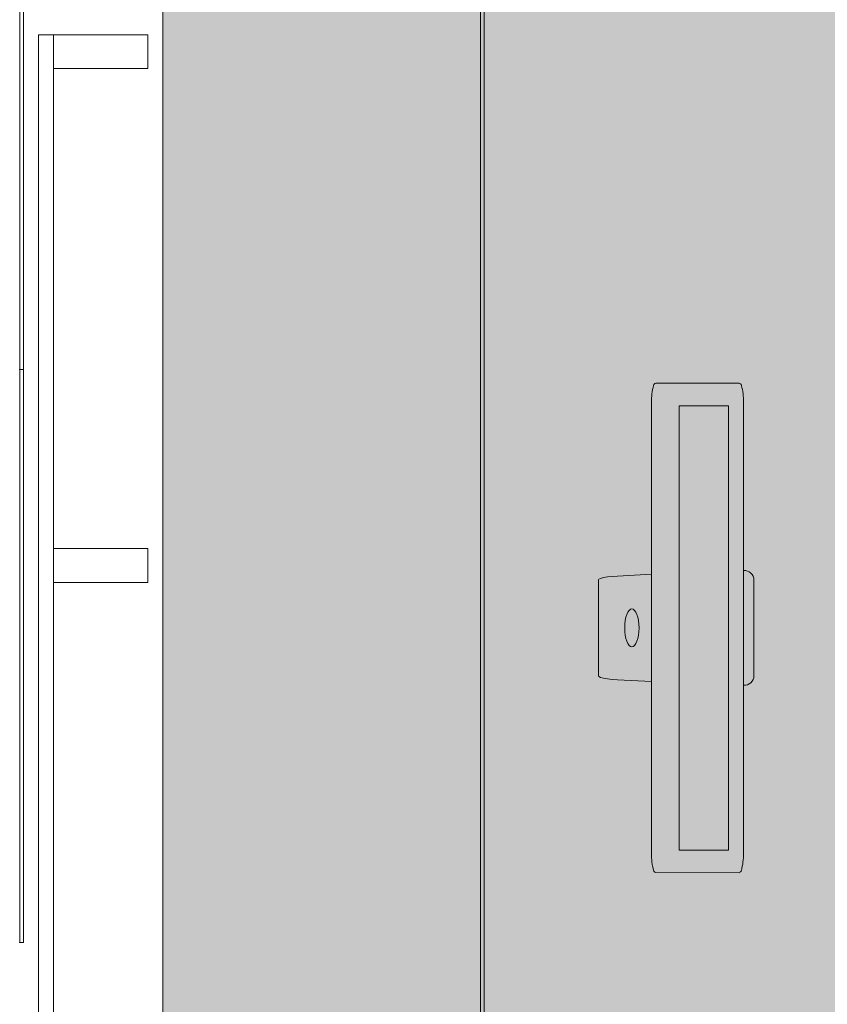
# Model space of a CAD drawing. Header units: millimetres. Extents: x -30 to 102382, y -31808 to 51594.
# Tile 17 of 172: x 19418 to 20491, y 34792 to 36100. Entities that reach past the tile are written whole.
import ezdxf

# ---------------------------------------------------------------- set-up
doc = ezdxf.new("R2010")
doc.units = ezdxf.units.MM
doc.header["$MEASUREMENT"] = 0
doc.linetypes.add('tl_xref_DASH_2.5-1.25', pattern=[3750, 2500, -1250])
doc.linetypes.add('Wipeout_Contour', pattern=[1000, 0, -1000])
for name, color, linetype in [('04 Välissein kandev proj.AR', 7, 'Continuous'), ('06 Põrand proj.AR', 7, 'Continuous'), ('13 Fassaadikate välisosa.AR', 7, 'Continuous'), ('20 Tehnoloogia.AR', 7, 'Continuous'), ('37 Reklaamlogo.AR', 7, 'Continuous'), ('47 Siseviimistlus_ põrand.SA', 7, 'Continuous'), ('47 Siseviimistlus_ sein.SA', 7, 'Continuous')]:
    doc.layers.add(name, color=color, linetype=linetype)

# ---------------------------------------------------------------- blocks, each defined once
blk = doc.blocks.new('iMac 26[113]_2', base_point=(20393.2, 35292.2))
at = {"layer": '20 Tehnoloogia.AR', "color": 7, "linetype": 'Continuous', "lineweight": 20}
for p, q in [((20262.7, 35617.2), (20262.8, 35617.3)), ((20262.8, 35617.3), (20373.6, 35617.3)), ((20257.2, 35591.9), (20257.2, 34992.4)), ((20359.2, 35587.3), (20293.8, 35587.3)), ((20293.8, 35587.3), (20293.8, 34997)), ((20359.2, 34997), (20359.2, 35587.3)), ((20379.2, 34992.4), (20379.2, 35591.9)), ((20293.8, 34997), (20359.2, 34997)), ((20262.7, 34967.1), (20373.6, 34967))]:
    blk.add_line(p, q, dxfattribs=at)
at = {"layer": '20 Tehnoloogia.AR', "color": 7, "linetype": 'Continuous', "lineweight": 20, "flags": 128}
blk.add_lwpolyline([(20186.8, 35355.9), (20186.8, 35228.5), (20187, 35227.5), (20189.2, 35226.4), (20193.2, 35225.4), (20198.6, 35224.4), (20205, 35223.7), (20212, 35223.2), (20257.2, 35220.8), (20257.2, 35363.5), (20212, 35361.1), (20205, 35360.6), (20198.6, 35359.9), (20193.2, 35359), (20189.2, 35357.9), (20187, 35356.9)], close=True, dxfattribs=at)
blk.add_lwpolyline([(20393.2, 35355.7, 0.431428), (20379.3, 35368.3), (20379.3, 35216, 0.443051), (20393.2, 35228.7)], format="xyb", close=True, dxfattribs=at)
at = {"layer": '20 Tehnoloogia.AR', "color": 7, "linetype": 'Continuous', "lineweight": 20}
for centre, radius, start, end in [((20331.2, 35594.3), 74, 164.391, 181.8878), ((20263.9, 35613.3), 4.13, 106.441, 166.3266), ((20372.5, 35613.3), 4.16, 14.7669, 74.6524), ((20304.9, 35594.3), 74.3, 358.1194, 15.6162), ((20331.2, 34990), 74, 178.1122, 195.609), ((20291.6, 34991.6), 87.6, 345.716, 0.5484), ((20263.9, 34971.1), 4.13, 193.6734, 253.559), ((20372.5, 34971.1), 4.16, 285.3476, 345.2331)]:
    blk.add_arc(centre, radius, start, end, dxfattribs=at)
blk.add_ellipse((20231, 35292.2), major_axis=(0, 25.2), ratio=0.377358, dxfattribs=at)
blk = doc.blocks.new('FSD-01[514]_2', base_point=(19588, 36080))
at = {"layer": '13 Fassaadikate välisosa.AR', "color": 7, "linetype": 'Continuous', "lineweight": 20}
blk.add_line((19443, 34670), (19443, 36080), dxfattribs=at)
blk.add_line((19443, 34670), (19443, 36080), dxfattribs=at)
blk.add_line((19443, 34670), (19443, 36080), dxfattribs=at)
blk.add_line((19443, 34670), (19443, 36080), dxfattribs=at)
at = {"color": 254, "linetype": 'Wipeout_Contour', "lineweight": 0, "ltscale": 164019.099443}
blk.add_wipeout([(19588, 36080), (19463, 36080), (19463, 36035), (19588, 36035)], dxfattribs=at).dxf.layer = '13 Fassaadikate välisosa.AR'
at = {"color": 254, "linetype": 'Wipeout_Contour', "lineweight": 0, "ltscale": 161623.704036}
blk.add_wipeout([(19588, 35397.5), (19463, 35397.5), (19463, 35352.5), (19588, 35352.5)], dxfattribs=at).dxf.layer = '13 Fassaadikate välisosa.AR'
at = {"layer": '13 Fassaadikate välisosa.AR', "color": 7, "linetype": 'Continuous', "lineweight": 20}
for p, q in [((19443, 36080), (19463, 36080)), ((19443, 36080), (19463, 36080)), ((19443, 36080), (19463, 36080)), ((19443, 36080), (19463, 36080)), ((19463, 36035), (19463, 36080)), ((19463, 36080), (19588, 36080)), ((19463, 34670), (19463, 36080)), ((19463, 34670), (19463, 36080)), ((19463, 34670), (19463, 36080)), ((19463, 34670), (19463, 36080)), ((19588, 36080), (19588, 36035)), ((19588, 36035), (19463, 36035)), ((19463, 35352.5), (19463, 35397.5)), ((19463, 35397.5), (19588, 35397.5)), ((19588, 35397.5), (19588, 35352.5)), ((19588, 35352.5), (19463, 35352.5))]:
    blk.add_line(p, q, dxfattribs=at)
blk = doc.blocks.new('FSD-02[515]_2', base_point=(19588, 36080))
at = {"layer": '13 Fassaadikate välisosa.AR', "color": 7, "linetype": 'Continuous', "lineweight": 20}
blk.add_line((19443, 34670), (19443, 36080), dxfattribs=at)
blk.add_line((19443, 34670), (19443, 36080), dxfattribs=at)
blk.add_line((19443, 34670), (19443, 36080), dxfattribs=at)
blk.add_line((19443, 34670), (19443, 36080), dxfattribs=at)
blk.add_line((19443, 34670), (19443, 36080), dxfattribs=at)
blk.add_line((19443, 34670), (19443, 36080), dxfattribs=at)
blk.add_line((19443, 34670), (19443, 36080), dxfattribs=at)
blk.add_line((19443, 34670), (19443, 36080), dxfattribs=at)
blk.add_line((19443, 34670), (19443, 36080), dxfattribs=at)
at = {"color": 254, "linetype": 'Wipeout_Contour', "lineweight": 0, "ltscale": 164019.099437}
blk.add_wipeout([(19588, 36080), (19463, 36080), (19463, 36035), (19588, 36035)], dxfattribs=at).dxf.layer = '13 Fassaadikate välisosa.AR'
at = {"color": 254, "linetype": 'Wipeout_Contour', "lineweight": 0, "ltscale": 161623.704031}
blk.add_wipeout([(19588, 35397.5), (19463, 35397.5), (19463, 35352.5), (19588, 35352.5)], dxfattribs=at).dxf.layer = '13 Fassaadikate välisosa.AR'
at = {"layer": '13 Fassaadikate välisosa.AR', "color": 7, "linetype": 'Continuous', "lineweight": 20}
for p, q in [((19443, 36080), (19463, 36080)), ((19443, 36080), (19463, 36080)), ((19443, 36080), (19463, 36080)), ((19443, 36080), (19463, 36080)), ((19443, 36080), (19463, 36080)), ((19443, 36080), (19463, 36080)), ((19443, 36080), (19463, 36080)), ((19443, 36080), (19463, 36080)), ((19443, 36080), (19463, 36080)), ((19463, 36035), (19463, 36080)), ((19463, 36080), (19588, 36080)), ((19463, 34670), (19463, 36080)), ((19463, 34670), (19463, 36080)), ((19463, 34670), (19463, 36080)), ((19463, 34670), (19463, 36080)), ((19463, 34670), (19463, 36080)), ((19463, 34670), (19463, 36080)), ((19463, 34670), (19463, 36080)), ((19463, 34670), (19463, 36080)), ((19463, 34670), (19463, 36080)), ((19588, 36080), (19588, 36035)), ((19588, 36035), (19463, 36035)), ((19463, 35352.5), (19463, 35397.5)), ((19463, 35397.5), (19588, 35397.5)), ((19588, 35397.5), (19588, 35352.5)), ((19588, 35352.5), (19463, 35352.5))]:
    blk.add_line(p, q, dxfattribs=at)
blk = doc.blocks.new('FSD-02[516]_2', base_point=(19588, 36080))
at = {"layer": '13 Fassaadikate välisosa.AR', "color": 7, "linetype": 'Continuous', "lineweight": 20}
blk.add_line((19443, 34670), (19443, 36080), dxfattribs=at)
blk.add_line((19443, 34670), (19443, 36080), dxfattribs=at)
blk.add_line((19443, 34670), (19443, 36080), dxfattribs=at)
blk.add_line((19443, 34670), (19443, 36080), dxfattribs=at)
blk.add_line((19443, 34670), (19443, 36080), dxfattribs=at)
blk.add_line((19443, 34670), (19443, 36080), dxfattribs=at)
blk.add_line((19443, 34670), (19443, 36080), dxfattribs=at)
blk.add_line((19443, 34670), (19443, 36080), dxfattribs=at)
blk.add_line((19443, 34670), (19443, 36080), dxfattribs=at)
at = {"color": 254, "linetype": 'Wipeout_Contour', "lineweight": 0, "ltscale": 164019.099437}
blk.add_wipeout([(19588, 36080), (19463, 36080), (19463, 36035), (19588, 36035)], dxfattribs=at).dxf.layer = '13 Fassaadikate välisosa.AR'
at = {"color": 254, "linetype": 'Wipeout_Contour', "lineweight": 0, "ltscale": 161623.704031}
blk.add_wipeout([(19588, 35397.5), (19463, 35397.5), (19463, 35352.5), (19588, 35352.5)], dxfattribs=at).dxf.layer = '13 Fassaadikate välisosa.AR'
at = {"layer": '13 Fassaadikate välisosa.AR', "color": 7, "linetype": 'Continuous', "lineweight": 20}
for p, q in [((19443, 36080), (19463, 36080)), ((19443, 36080), (19463, 36080)), ((19443, 36080), (19463, 36080)), ((19443, 36080), (19463, 36080)), ((19443, 36080), (19463, 36080)), ((19443, 36080), (19463, 36080)), ((19443, 36080), (19463, 36080)), ((19443, 36080), (19463, 36080)), ((19443, 36080), (19463, 36080)), ((19463, 36035), (19463, 36080)), ((19463, 36080), (19588, 36080)), ((19463, 34670), (19463, 36080)), ((19463, 34670), (19463, 36080)), ((19463, 34670), (19463, 36080)), ((19463, 34670), (19463, 36080)), ((19463, 34670), (19463, 36080)), ((19463, 34670), (19463, 36080)), ((19463, 34670), (19463, 36080)), ((19463, 34670), (19463, 36080)), ((19463, 34670), (19463, 36080)), ((19588, 36080), (19588, 36035)), ((19588, 36035), (19463, 36035)), ((19463, 35352.5), (19463, 35397.5)), ((19463, 35397.5), (19588, 35397.5)), ((19588, 35397.5), (19588, 35352.5)), ((19588, 35352.5), (19463, 35352.5))]:
    blk.add_line(p, q, dxfattribs=at)
blk = doc.blocks.new('Text 3D 26[628]_2', base_point=(19418, 37255))
at = {"layer": '37 Reklaamlogo.AR', "color": 7, "linetype": 'Continuous', "lineweight": 20}
for q in [(19418, 37255), (19423, 35635.5)]:
    blk.add_line((19418, 35635.5), q, dxfattribs=at)
at = {"layer": '37 Reklaamlogo.AR', "color": 7, "linetype": 'Continuous', "lineweight": 20, "flags": 128}
blk.add_lwpolyline([(19418, 37255), (19423, 37255), (19423, 35635.5), (19418, 35635.5)], close=True, dxfattribs=at)
at = {"layer": '37 Reklaamlogo.AR', "color": 7, "linetype": 'Continuous', "lineweight": 20}
blk.add_point((19418, 35635.5), dxfattribs=at)
blk = doc.blocks.new('Text 3D 26[629]_2', base_point=(19418, 37247.2))
at = {"layer": '37 Reklaamlogo.AR', "color": 7, "linetype": 'Continuous', "lineweight": 20}
for q in [(19418, 37247.2), (19423, 34874.4)]:
    blk.add_line((19418, 34874.4), q, dxfattribs=at)
at = {"layer": '37 Reklaamlogo.AR', "color": 7, "linetype": 'Continuous', "lineweight": 20, "flags": 128}
blk.add_lwpolyline([(19418, 37247.2), (19423, 37247.2), (19423, 34874.4), (19418, 34874.4)], close=True, dxfattribs=at)
at = {"layer": '37 Reklaamlogo.AR', "color": 7, "linetype": 'Continuous', "lineweight": 20}
blk.add_point((19418, 34874.4), dxfattribs=at)

msp = doc.modelspace()

# ---------------------------------------------------------------- hatches: boundary and pattern name
at = {"layer": '04 Välissein kandev proj.AR', "linetype": 'Continuous', "lineweight": 13}
for points in [[(19608, 38370), (19608, 33180), (19630, 33180), (19630, 38370)], [(19680, 38320), (19630, 38320), (19630, 33180), (19680, 33180)], [(19840, 38160), (19680, 38160), (19680, 33180), (19840, 33180)], [(20030, 37970), (19840, 37970), (19840, 33180), (20030, 33180)]]:
    msp.add_hatch(color=252, dxfattribs=at).paths.add_polyline_path(points)
at = {"layer": '47 Siseviimistlus_ põrand.SA', "linetype": 'Continuous', "lineweight": 0}
msp.add_hatch(color=27, dxfattribs=at).paths.add_polyline_path([(25650, 37970), (20030, 37970), (20030, 30500), (25650, 30500), (25650, 32699)])
at = {"layer": '47 Siseviimistlus_ sein.SA', "linetype": 'Continuous', "lineweight": 13}
msp.add_hatch(color=252, dxfattribs=at).paths.add_polyline_path([(20030, 37965), (20030, 33180.1), (20035, 33180.1), (20035, 37965)])

# ---------------------------------------------------------------- linework, layer by layer
at = {"layer": '04 Välissein kandev proj.AR', "color": 7, "linetype": 'Continuous', "lineweight": 20, "flags": 128}
for points in [[(19608, 38370), (19608, 33180)], [(20030, 33180), (20030, 37970)]]:
    msp.add_lwpolyline(points, dxfattribs=at)
at = {"layer": '06 Põrand proj.AR', "color": 7, "linetype": 'Continuous', "lineweight": 20, "flags": 128}
msp.add_lwpolyline([(20030, 37970), (20030, 30500), (25650, 30500), (25650, 37970)], close=True, dxfattribs=at)
at = {"layer": '47 Siseviimistlus_ põrand.SA', "color": 253, "linetype": 'tl_xref_DASH_2.5-1.25', "lineweight": 13, "flags": 128}
msp.add_lwpolyline([(25650, 37970), (20030, 37970), (20030, 30500), (25650, 30500), (25650, 32699)], close=True, dxfattribs=at)
at = {"layer": '47 Siseviimistlus_ sein.SA', "color": 7, "linetype": 'Continuous', "lineweight": 20, "flags": 128}
for points in [[(20030, 37965), (20030, 33180.1)], [(20035, 33180.1), (20035, 37965)]]:
    msp.add_lwpolyline(points, dxfattribs=at)

# ---------------------------------------------------------------- block references
at = {"layer": '13 Fassaadikate välisosa.AR', "color": 7, "linetype": 'Continuous', "lineweight": 20}
msp.add_blockref('FSD-01[514]_2', (19588, 36080), dxfattribs=at)
at = {"layer": '20 Tehnoloogia.AR', "color": 7, "linetype": 'Continuous', "lineweight": 20}
msp.add_blockref('iMac 26[113]_2', (20393.2, 35292.2), dxfattribs=at)
at = {"layer": '37 Reklaamlogo.AR', "color": 7, "linetype": 'Continuous', "lineweight": 20}
for name, p in [('Text 3D 26[628]_2', (19418, 37255)), ('Text 3D 26[629]_2', (19418, 37247.2))]:
    msp.add_blockref(name, p, dxfattribs=at)

# ---------------------------------------------------------------- next in the draw order: block references
at = {"layer": '13 Fassaadikate välisosa.AR', "color": 7, "linetype": 'Continuous', "lineweight": 20}
msp.add_blockref('FSD-02[515]_2', (19588, 36080), dxfattribs=at)

# ---------------------------------------------------------------- next in the draw order: block references
msp.add_blockref('FSD-02[516]_2', (19588, 36080), dxfattribs=at)

doc.saveas('drawing.dxf')
